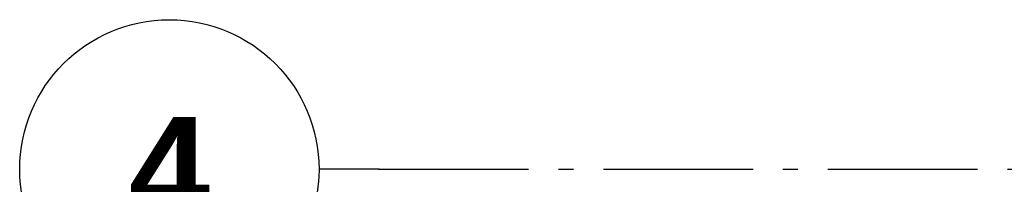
# Model space of a CAD drawing. Header units: millimetres. Extents: x 159314 to 204638, y 149488 to 189280.
# Tile 8 of 43: x 170771 to 174060, y 173044 to 173594. Entities that reach past the tile are written whole.
import ezdxf
from ezdxf.enums import TextEntityAlignment as Align

# ---------------------------------------------------------------- set-up
doc = ezdxf.new("R2010")
doc.units = ezdxf.units.MM
doc.header["$LTSCALE"] = 0.5
doc.header["$MEASUREMENT"] = 0
doc.linetypes.add('Akselinje', pattern=[1500, 1000, -200, 100, -200])
doc.linetypes.add('PLINE', pattern=[0])
doc.layers.add('822- Modullinjer(Nye konstruksjoner)', color=7, linetype='Continuous')
doc.styles.add('GENERATED_STYLE_4', font='arialbd.ttf')

# ---------------------------------------------------------------- blocks, each defined once
blk = doc.blocks.new('Standard grid marker[152]_1', base_point=(171771, 173093.7))
at = {"layer": '822- Modullinjer(Nye konstruksjoner)', "linetype": 'Akselinje'}
for q in [(171771, 173093.7), (202944.9, 173093.7)]:
    blk.add_line((171971, 173093.7), q, dxfattribs=at)
at = {"layer": '822- Modullinjer(Nye konstruksjoner)', "linetype": 'PLINE'}
blk.add_circle((171271, 173093.7), 500, dxfattribs=at)
at = {"layer": '822- Modullinjer(Nye konstruksjoner)', "linetype": 'Akselinje'}
blk.add_point((171971, 173093.7), dxfattribs=at)
blk.add_point((171971, 173093.7), dxfattribs=at)
at = {"layer": '822- Modullinjer(Nye konstruksjoner)', "style": 'GENERATED_STYLE_4'}
for tag, p in [('AC_MarkerText_1_0', (171271, 173268.7)), ('AC_MarkerText_1_1', (203644.9, 173268.7))]:
    blk.add_attdef(tag, text='', height=350, dxfattribs=at).set_placement(p, align=Align.TOP_CENTER)

msp = doc.modelspace()

# ---------------------------------------------------------------- block references
at = {"layer": '822- Modullinjer(Nye konstruksjoner)', "linetype": 'PLINE'}
ref = msp.add_blockref('Standard grid marker[152]_1', (171771, 173093.7), dxfattribs=at)
ref.add_attrib('AC_MarkerText_1', '4', dxfattribs={"color": 7, "height": 350, "style": 'GENERATED_STYLE_4'}).set_placement((171271, 173268.7), align=Align.TOP_CENTER)

doc.saveas('drawing.dxf')
